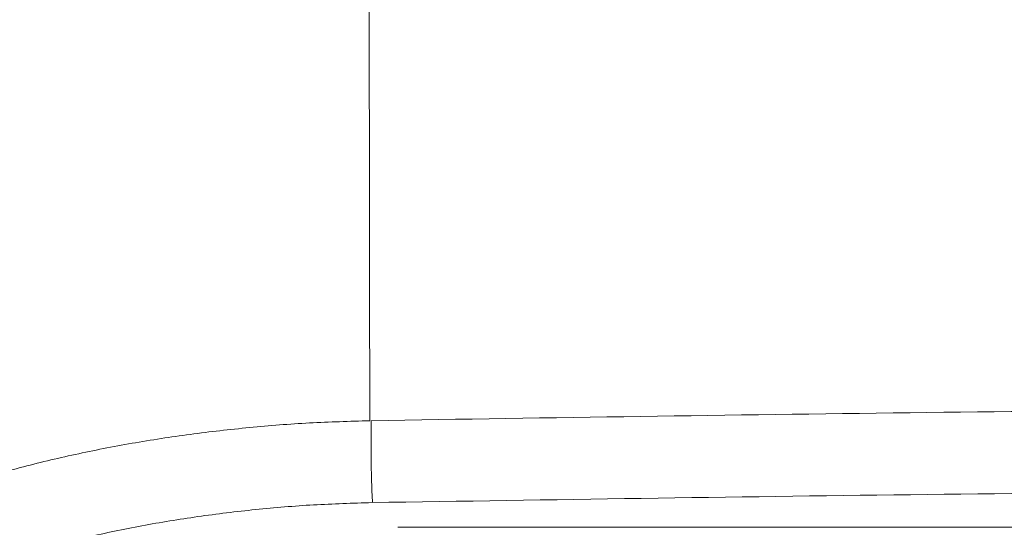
# Model space of a CAD drawing. Header units: millimetres. Extents: x 8 to 754, y 12 to 417.
# Tile 35 of 69: x 361.95 to 372.47, y 339.37 to 344.79. Entities that reach past the tile are written whole.
import ezdxf

# ---------------------------------------------------------------- set-up
doc = ezdxf.new("R2010")
doc.units = ezdxf.units.MM

msp = doc.modelspace()

# ---------------------------------------------------------------- linework, layer by layer
at = {"color": 252, "linetype": 'Continuous', "lineweight": 0}
msp.add_line((365.99, 339.368), (399.99, 339.368), dxfattribs=at)
for points, knots in [([(365.688, 340.507), (365.688, 341.053), (365.686, 342.147), (365.684, 343.784), (365.682, 345.419), (365.68, 347.052), (365.678, 348.683), (365.677, 350.312), (365.675, 352.142), (365.674, 354.171), (365.673, 356.398), (365.671, 358.534), (365.671, 359.925), (365.671, 360.577)], [0, 0, 0, 0, 0.080375, 0.160933, 0.241653, 0.322516, 0.403503, 0.484594, 0.56577, 0.677488, 0.789278, 0.901089, 1, 1, 1, 1]), ([(400.275, 340.507), (398.355, 340.538), (394.515, 340.599), (388.753, 340.649), (382.99, 340.666), (377.227, 340.649), (371.465, 340.599), (367.625, 340.538), (365.705, 340.507)], [0, 0, 0, 0, 0.166673, 0.333338, 0.5, 0.666662, 0.833327, 1, 1, 1, 1]), ([(365.688, 340.507), (365.473, 340.5), (365.042, 340.488), (364.401, 340.437), (363.767, 340.365), (363.144, 340.269), (362.535, 340.15), (361.906, 339.999), (361.263, 339.813), (360.615, 339.587), (360.002, 339.335), (359.429, 339.058), (358.897, 338.759), (358.409, 338.44), (357.968, 338.105), (357.575, 337.754), (357.23, 337.388), (356.934, 337.01), (356.686, 336.622), (356.49, 336.228), (356.344, 335.827), (356.25, 335.421), (356.206, 335.054), (356.216, 334.823), (356.219, 334.728)], [0, 0, 0, 0, 0.039078, 0.078296, 0.117631, 0.157052, 0.196516, 0.235983, 0.283458, 0.3312, 0.379181, 0.427345, 0.475617, 0.524154, 0.572921, 0.62158, 0.67028, 0.71927, 0.768428, 0.817553, 0.866749, 0.916113, 0.965739, 1, 1, 1, 1]), ([(365.705, 340.507), (365.704, 340.483), (365.703, 340.433), (365.702, 340.329), (365.702, 340.201), (365.704, 340.059), (365.706, 339.918), (365.71, 339.793), (365.714, 339.695), (365.717, 339.652), (365.718, 339.632)], [0, 0, 0, 0, 0.117714, 0.24824, 0.386757, 0.526416, 0.660525, 0.784799, 0.897856, 1, 1, 1, 1]), ([(365.713, 339.632), (367.632, 339.662), (371.47, 339.724), (377.229, 339.773), (382.988, 339.791), (388.746, 339.773), (394.505, 339.724), (398.343, 339.663), (400.262, 339.632)], [0, 0, 0, 0, 0.1667057, 0.3333646, 0.5, 0.6666354, 0.8332943, 1, 1, 1, 1]), ([(365.99, 329.176), (365.78, 329.179), (365.361, 329.183), (364.739, 329.222), (364.126, 329.284), (363.522, 329.372), (362.929, 329.485), (362.403, 329.61), (361.943, 329.737), (361.548, 329.861), (361.166, 329.995), (360.756, 330.156), (360.324, 330.348), (359.876, 330.577), (359.461, 330.819), (359.081, 331.071), (358.736, 331.33), (358.42, 331.6), (358.136, 331.882), (357.881, 332.174), (357.644, 332.493), (357.435, 332.837), (357.261, 333.205), (357.134, 333.577), (357.055, 333.955), (357.02, 334.367), (357.044, 334.811), (357.143, 335.281), (357.317, 335.745), (357.549, 336.174), (357.821, 336.564), (358.12, 336.915), (358.464, 337.251), (358.851, 337.572), (359.233, 337.843), (359.592, 338.067), (359.913, 338.25), (360.246, 338.421), (360.63, 338.6), (361.072, 338.782), (361.577, 338.961), (362.109, 339.123), (362.667, 339.266), (363.249, 339.388), (363.85, 339.486), (364.464, 339.561), (365.086, 339.613), (365.504, 339.625), (365.713, 339.632)], [0, 0, 0, 0, 0.020827, 0.041474, 0.062078, 0.082774, 0.1037, 0.124985, 0.140382, 0.155758, 0.171157, 0.186623, 0.20742, 0.228514, 0.249999, 0.270528, 0.291077, 0.311719, 0.332526, 0.353568, 0.374914, 0.399908, 0.424817, 0.449741, 0.474782, 0.50004, 0.5315, 0.562679, 0.593772, 0.624973, 0.650555, 0.675723, 0.700593, 0.725289, 0.749934, 0.766219, 0.78224, 0.798035, 0.813644, 0.834236, 0.854671, 0.875052, 0.89595, 0.916732, 0.937521, 0.958529, 0.97931, 1, 1, 1, 1])]:
    msp.add_open_spline(points, degree=3, knots=knots, dxfattribs=at)

doc.saveas('drawing.dxf')
